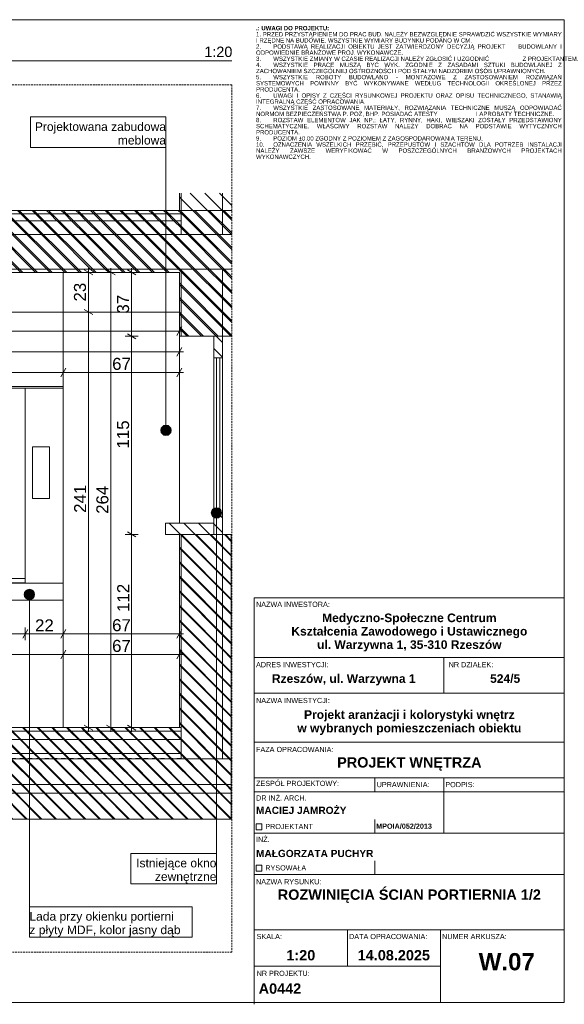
# Model space of a CAD drawing. Extents: x 180 to 5640, y 54 to 2910.
# Tile 4 of 4: x 4059 to 5640, y 54 to 2910. Entities that reach past the tile are written whole.
import ezdxf
from ezdxf.xclip import XClip

# ---------------------------------------------------------------- set-up
doc = ezdxf.new("R2010")
doc.units = 0
doc.header["$MEASUREMENT"] = 0
doc.header["$XCLIPFRAME"] = 0
doc.linetypes.add('Przerywana', pattern=[48, 24, -24])
doc.linetypes.add('Przerywana długa', pattern=[78, 50, -28])
for name, color, linetype in [('220-A Ściany', 7, 'Continuous'), ('320-W Umeblowanie', 7, 'Continuous'), ('380-W Istniejące elementy_ rury_ skrzynki', 7, 'Continuous'), ('399-W Wymiary i opisy', 7, 'Continuous'), ('420-K Ściany', 7, 'Continuous'), ('460-K Stropy', 7, 'Continuous'), ('810-G Ogólne', 7, 'Continuous'), ('820-G Rysunki Obrazki', 7, 'Continuous'), ('824-G Wypełnienia RŚ', 7, 'Continuous'), ('840-G Znaczniki ogólne', 7, 'Continuous')]:
    doc.layers.add(name, color=color, linetype=linetype)
doc.styles.add('STYL_AUTOMATYCZNY_1', font='arial.ttf')
doc.styles.add('STYL_AUTOMATYCZNY_2', font='arial.ttf')
doc.styles.add('STYL_AUTOMATYCZNY_3', font='arial.ttf')
doc.styles.add('STYL_AUTOMATYCZNY_4', font='arial.ttf')
pattern_1 = [(135, (2540.43, 856.943), (21.2132, 21.2132), [])]

# ---------------------------------------------------------------- blocks, each defined once
blk = doc.blocks.new('Rysunek_2_2', base_point=(2540.4, 856.9))
at = {"layer": '420-K Ściany', "linetype": 'Continuous', "lineweight": 13}
h = blk.add_hatch(dxfattribs=at)
h.set_pattern_fill('Ściany_istniejące_0002', color=8, style=0, pattern_type=2)
h.set_pattern_definition(pattern_1)
h.paths.add_polyline_path([(4522.9, 2406.9), (4522.9, 2356.9), (4527.9, 2356.9), (4527.9, 2406.9)])
h = blk.add_hatch(dxfattribs=at)
h.set_pattern_fill('Ściany_istniejące_0002', color=8, style=0, pattern_type=2)
h.set_pattern_definition(pattern_1)
h.paths.add_polyline_path([(4527.9, 2286.8), (4647.9, 2286.8), (4647.9, 2406.9), (4527.9, 2406.9), (4527.9, 2356.9)])
h = blk.add_hatch(dxfattribs=at)
h.set_pattern_fill('Ściany_istniejące_0002', color=8, style=0, pattern_type=2)
h.set_pattern_definition(pattern_1)
h.paths.add_polyline_path([(4675.2, 2406.9), (4647.9, 2406.9), (4647.9, 2286.8), (4675.2, 2286.8)])
h = blk.add_hatch(dxfattribs=at)
h.set_pattern_fill('Ściany_istniejące_0002', color=8, style=0, pattern_type=2)
h.set_pattern_definition(pattern_1)
h.paths.add_polyline_path([(4527.9, 2176.8), (4522.9, 2176.8), (4522.9, 1991.9), (4527.9, 1991.9)])
h = blk.add_hatch(dxfattribs=at)
h.set_pattern_fill('Ściany_istniejące_0002', color=8, style=0, pattern_type=2)
h.set_pattern_definition(pattern_1)
h.paths.add_polyline_path([(4527.9, 2186.8), (4527.9, 2176.8), (4527.9, 1991.9), (4647.9, 1991.9), (4647.9, 2186.8)])
h = blk.add_hatch(dxfattribs=at)
h.set_pattern_fill('Ściany_istniejące_0002', color=8, style=0, pattern_type=2)
h.set_pattern_definition(pattern_1)
h.paths.add_polyline_path([(4647.9, 1991.9), (4675.2, 1991.9), (4675.2, 2186.8), (4647.9, 2186.8)])
h = blk.add_hatch(dxfattribs=at)
h.set_pattern_fill('Ściany_istniejące_0002', color=8, style=0, pattern_type=2)
h.set_pattern_definition(pattern_1)
h.paths.add_polyline_path([(4647.9, 1991.9), (4622.9, 1991.9), (4622.9, 1929.4), (4647.9, 1929.4)])
h = blk.add_hatch(dxfattribs=at)
h.set_pattern_fill('Ściany_istniejące_0002', color=8, style=0, pattern_type=2)
h.set_pattern_definition(pattern_1)
h.paths.add_polyline_path([(4647.9, 1416.9), (4647.9, 1479.4), (4622.9, 1479.4), (4622.9, 1416.9)])
h = blk.add_hatch(dxfattribs=at)
h.set_pattern_fill('Ściany_istniejące_0002', color=8, style=0, pattern_type=2)
h.set_pattern_definition(pattern_1)
h.paths.add_polyline_path([(4482.9, 1416.9), (4622.9, 1416.9), (4622.9, 1449.4), (4482.9, 1449.4)])
h = blk.add_hatch(dxfattribs=at)
h.set_pattern_fill('Ściany_istniejące_0002', color=8, style=0, pattern_type=2)
h.set_pattern_definition(pattern_1)
h.paths.add_polyline_path([(4522.9, 1416.9), (4522.9, 856.9), (4527.9, 856.9), (4527.9, 1416.9)])
h = blk.add_hatch(dxfattribs=at)
h.set_pattern_fill('Ściany_istniejące_0002', color=8, style=0, pattern_type=2)
h.set_pattern_definition(pattern_1)
h.paths.add_polyline_path([(4527.9, 856.9), (4527.9, 766.7), (4647.9, 766.7), (4647.9, 1416.9), (4527.9, 1416.9)])
h = blk.add_hatch(dxfattribs=at)
h.set_pattern_fill('Ściany_istniejące_0002', color=8, style=0, pattern_type=2)
h.set_pattern_definition(pattern_1)
h.paths.add_polyline_path([(4647.9, 1416.9), (4647.9, 766.7), (4675.2, 766.7), (4675.2, 1416.9)])
at = {"layer": '460-K Stropy', "linetype": 'Continuous', "lineweight": 13}
h = blk.add_hatch(dxfattribs=at)
h.set_pattern_fill('Ściany_istniejące_0002', color=8, style=0, pattern_type=2)
h.set_pattern_definition(pattern_1)
h.paths.add_polyline_path([(4527.9, 2356.9), (2288.8, 2356.9), (2288.8, 2346.9), (4527.9, 2346.9)])
h = blk.add_hatch(dxfattribs=at)
h.set_pattern_fill('Ściany_istniejące_0002', color=8, style=0, pattern_type=2)
h.set_pattern_definition(pattern_1)
h.paths.add_polyline_path([(4527.9, 2346.9), (2288.8, 2346.9), (2288.8, 2326.9), (4527.9, 2326.9)])
h = blk.add_hatch(dxfattribs=at)
h.set_pattern_fill('Ściany_istniejące_0002', color=8, style=0, pattern_type=2)
h.set_pattern_definition(pattern_1)
h.paths.add_polyline_path([(4527.9, 2326.9), (2288.8, 2326.9), (4527.9, 2326.8)])
h = blk.add_hatch(dxfattribs=at)
h.set_pattern_fill('Ściany_istniejące_0002', color=8, style=0, pattern_type=2)
h.set_pattern_definition(pattern_1)
h.paths.add_polyline_path([(2288.8, 2286.8), (4527.9, 2286.8), (4527.9, 2326.8), (2288.8, 2326.8)])
h = blk.add_hatch(dxfattribs=at)
h.set_pattern_fill('Ściany_istniejące_0002', color=8, style=0, pattern_type=2)
h.set_pattern_definition(pattern_1)
h.paths.add_polyline_path([(2288.8, 2286.8), (2288.8, 2186.8), (4527.9, 2186.8), (4675.2, 2186.8), (4675.2, 2286.8), (4527.9, 2286.8)])
h = blk.add_hatch(dxfattribs=at)
h.set_pattern_fill('Ściany_istniejące_0002', color=8, style=0, pattern_type=2)
h.set_pattern_definition(pattern_1)
h.paths.add_polyline_path([(2288.8, 2176.8), (4527.9, 2176.8), (4527.9, 2186.8), (2288.8, 2186.8)])
h = blk.add_hatch(dxfattribs=at)
h.set_pattern_fill('Ściany_istniejące_0002', color=8, style=0, pattern_type=2)
h.set_pattern_definition(pattern_1)
h.paths.add_polyline_path([(2288.8, 846.9), (4527.9, 846.9), (4527.9, 856.9), (2288.8, 856.9)])
h = blk.add_hatch(dxfattribs=at)
h.set_pattern_fill('Ściany_istniejące_0002', color=8, style=0, pattern_type=2)
h.set_pattern_definition(pattern_1)
h.paths.add_polyline_path([(2288.8, 821.9), (4527.9, 821.9), (4527.9, 846.9), (2288.8, 846.9)])
h = blk.add_hatch(dxfattribs=at)
h.set_pattern_fill('Ściany_istniejące_0002', color=8, style=0, pattern_type=2)
h.set_pattern_definition(pattern_1)
h.paths.add_polyline_path([(2288.8, 781.9), (4527.9, 781.9), (4527.9, 821.9), (2288.8, 821.9)])
h = blk.add_hatch(dxfattribs=at)
h.set_pattern_fill('Ściany_istniejące_0002', color=8, style=0, pattern_type=2)
h.set_pattern_definition(pattern_1)
h.paths.add_polyline_path([(2288.8, 766.9), (4527.9, 766.9), (4527.9, 781.9), (2288.8, 781.9)])
h = blk.add_hatch(dxfattribs=at)
h.set_pattern_fill('Ściany_istniejące_0002', color=8, style=0, pattern_type=2)
h.set_pattern_definition(pattern_1)
h.paths.add_polyline_path([(4527.9, 766.9), (2288.8, 766.9), (2288.8, 766.7), (4527.9, 766.7)])
h = blk.add_hatch(dxfattribs=at)
h.set_pattern_fill('Ściany_istniejące_0002', color=8, style=0, pattern_type=2)
h.set_pattern_definition(pattern_1)
h.paths.add_polyline_path([(4527.9, 766.7), (2288.8, 766.7), (2288.8, 691.7), (4675.2, 691.7), (4675.2, 766.7)])
h = blk.add_hatch(dxfattribs=at)
h.set_pattern_fill('Ściany_istniejące_0002', color=8, style=0, pattern_type=2)
h.set_pattern_definition(pattern_1)
h.paths.add_polyline_path([(2288.8, 691.7), (2288.8, 666.7), (4675.2, 666.7), (4675.2, 691.7)])
h = blk.add_hatch(dxfattribs=at)
h.set_pattern_fill('Ściany_istniejące_0002', color=8, style=0, pattern_type=2)
h.set_pattern_definition(pattern_1)
h.paths.add_polyline_path([(2288.8, 666.7), (2288.8, 591.7), (4675.2, 591.7), (4675.2, 666.7)])
at = {"layer": '820-G Rysunki Obrazki', "linetype": 'Continuous', "lineweight": 13}
for points in [[(4469, 1719), (4470.1, 1713.2), (4473.4, 1708.3), (4478.3, 1705.1), (4484, 1704), (4489.7, 1705.1), (4494.6, 1708.3), (4497.9, 1713.2), (4499, 1719), (4497.9, 1724.7), (4494.6, 1729.6), (4489.7, 1732.8), (4484, 1734), (4478.3, 1732.8), (4473.4, 1729.6), (4470.1, 1724.7)], [(4615.4, 1479.4), (4616.6, 1473.7), (4619.8, 1468.8), (4624.7, 1465.6), (4630.4, 1464.4), (4636.2, 1465.6), (4641, 1468.8), (4644.3, 1473.7), (4645.4, 1479.4), (4644.3, 1485.2), (4641, 1490), (4636.2, 1493.3), (4630.4, 1494.4), (4624.7, 1493.3), (4619.8, 1490), (4616.6, 1485.2)], [(4072.6, 1243), (4073.8, 1237.2), (4077, 1232.4), (4081.9, 1229.1), (4087.6, 1228), (4093.4, 1229.1), (4098.3, 1232.4), (4101.5, 1237.2), (4102.6, 1243), (4101.5, 1248.7), (4098.3, 1253.6), (4093.4, 1256.8), (4087.6, 1258), (4081.9, 1256.8), (4077, 1253.6), (4073.8, 1248.7)]]:
    blk.add_hatch(color=154, dxfattribs=at).paths.add_polyline_path(points)
at = {"layer": '824-G Wypełnienia RŚ', "linetype": 'Continuous', "lineweight": 13}
h = blk.add_hatch(dxfattribs=at)
h.set_pattern_fill('_Poza_zakresem_opracowan_3D', color=8, style=0, pattern_type=2)
h.set_pattern_definition([(135, (4189.696, 2310.11), (21.2132, 21.2132), [])])
h.paths.add_polyline_path([(4675.2, 2356.9), (2288.8, 2356.9), (2288.8, 2176.8), (4522.9, 2177.6), (4523, 1991.9), (4675.2, 1992)])
h = blk.add_hatch(dxfattribs=at)
h.set_pattern_fill('_Poza_zakresem_opracowan_3D', color=8, style=0, pattern_type=2)
h.set_pattern_definition([(135, (2676.53, 723.674), (21.2132, 21.2132), [])])
h.paths.add_polyline_path([(2286.6, 590.9), (4673.6, 591.7), (4673.6, 1416.9), (4522.9, 1416.9), (4522.9, 856.9), (2286.5, 856.9)])
at = {"layer": '220-A Ściany', "color": 7, "linetype": 'Continuous', "lineweight": 13, "ltscale": 0.5}
for p, q in [((4075.5, 1841.4), (4075.5, 1289.4)), ((4075.5, 1289.4), (3475.5, 1289.4)), ((4075.5, 1276.9), (4075.5, 1289.4)), ((4075.5, 1276.9), (3475.5, 1276.9))]:
    blk.add_line(p, q, dxfattribs=at)
at = {"layer": '320-W Umeblowanie', "color": 94, "linetype": 'Continuous', "lineweight": 0, "ltscale": 0.5}
for p, q in [((4186, 2061.8), (4186, 2176.8)), ((4185.7, 2061.8), (3365.7, 2061.8)), ((4522.9, 2061.8), (4185.7, 2061.8)), ((4185.7, 856.9), (4185.7, 2061.8)), ((4185.7, 1846.4), (3365.7, 1846.4)), ((3365.7, 1841.4), (4185.7, 1841.4)), ((3365.9, 1276.1), (4185.7, 1276.1)), ((3365.9, 1226.1), (4185.7, 1226.1))]:
    blk.add_line(p, q, dxfattribs=at)
at = {"layer": '380-W Istniejące elementy_ rury_ skrzynki', "color": 94, "linetype": 'Continuous', "lineweight": 0, "ltscale": 0.5}
for p, q in [((4096.3, 1671.5), (4146.3, 1671.5)), ((4096.3, 1671.5), (4096.3, 1521.5)), ((4146.3, 1671.5), (4146.3, 1521.5)), ((4096.3, 1521.5), (4146.3, 1521.5))]:
    blk.add_line(p, q, dxfattribs=at)
at = {"layer": '399-W Wymiary i opisy', "color": 154, "linetype": 'Continuous', "lineweight": 13, "ltscale": 0.5}
for p, q in [((4278.1, 2176.8), (4240.6, 2176.8)), ((4271.8, 2169.6), (4246.8, 2184.1)), ((4259.3, 2176.8), (4259.3, 2189.1)), ((4259.3, 2061.8), (4259.3, 2176.8)), ((4343.1, 2176.8), (4305.6, 2176.8)), ((4336.8, 2169.6), (4311.8, 2184.1)), ((4324.3, 2176.8), (4324.3, 2189.1)), ((4324.3, 856.9), (4324.3, 2176.8)), ((4403.1, 2176.8), (4365.6, 2176.8)), ((4396.8, 2169.6), (4371.8, 2184.1)), ((4384.3, 2176.8), (4384.3, 2189.1)), ((4384.3, 1991.9), (4384.3, 2176.8)), ((4278.1, 2061.8), (4240.6, 2061.8)), ((4246.8, 2069.1), (4271.8, 2054.6)), ((4259.3, 856.9), (4259.3, 2061.8)), ((2717.9, 2006.8), (4522.9, 2006.8)), ((4371.8, 1999.2), (4396.8, 1984.7)), ((4515.7, 1994.3), (4530.1, 2019.3)), ((4522.9, 1988.1), (4522.9, 2025.6)), ((4522.9, 2006.8), (4535.2, 2006.8)), ((4403.1, 1991.9), (4365.6, 1991.9)), ((4384.3, 1416.9), (4384.3, 1991.9)), ((2599.4, 1946.8), (4522.9, 1946.8)), ((4515.7, 1934.3), (4530.1, 1959.3)), ((4522.9, 1928.1), (4522.9, 1965.6)), ((4522.9, 1946.8), (4535.2, 1946.8)), ((3365.7, 1886.8), (4186, 1886.8)), ((4193.2, 1899.3), (4178.8, 1874.3)), ((4186, 1868.1), (4186, 1905.6)), ((4186, 1886.8), (4522.9, 1886.8)), ((4515.7, 1874.3), (4530.1, 1899.3)), ((4522.9, 1868.1), (4522.9, 1905.6)), ((4522.9, 1886.8), (4535.2, 1886.8)), ((4403.1, 1416.9), (4365.6, 1416.9)), ((4371.8, 1424.2), (4396.8, 1409.7)), ((4384.3, 856.9), (4384.3, 1416.9)), ((4075.5, 1110), (4075.5, 1147.5)), ((4185.7, 1110), (4185.7, 1147.5)), ((4522.9, 1110), (4522.9, 1147.5)), ((3475.5, 1128.8), (4075.5, 1128.8)), ((4082.7, 1141.3), (4068.3, 1116.3)), ((4075.5, 1128.8), (4185.7, 1128.8)), ((4192.9, 1141.3), (4178.5, 1116.3)), ((4185.7, 1128.8), (4522.9, 1128.8)), ((4515.7, 1116.3), (4530.1, 1141.3)), ((4522.9, 1128.8), (4535.2, 1128.8)), ((4185.7, 1050), (4185.7, 1087.5)), ((4522.9, 1050), (4522.9, 1087.5)), ((3365.7, 1068.8), (4185.7, 1068.8)), ((4192.9, 1081.3), (4178.5, 1056.3)), ((4185.7, 1068.8), (4522.9, 1068.8)), ((4515.7, 1056.3), (4530.1, 1081.3)), ((4522.9, 1068.8), (4535.2, 1068.8)), ((4278.1, 856.9), (4240.6, 856.9)), ((4246.8, 864.2), (4271.8, 849.7)), ((4259.3, 844.7), (4259.3, 856.9)), ((4343.1, 856.9), (4305.6, 856.9)), ((4311.8, 864.2), (4336.8, 849.7)), ((4324.3, 844.7), (4324.3, 856.9)), ((4403.1, 856.9), (4365.6, 856.9)), ((4371.8, 864.2), (4396.8, 849.7)), ((4384.3, 844.7), (4384.3, 856.9))]:
    blk.add_line(p, q, dxfattribs=at)
at = {"layer": '420-K Ściany', "color": 7, "linetype": 'Continuous', "lineweight": 13, "ltscale": 0.5}
for p, q in [((4522.9, 2406.9), (4522.9, 2356.9)), ((4647.9, 2406.9), (4647.9, 2286.8)), ((4522.9, 2176.8), (4522.9, 1991.9)), ((4647.9, 2186.8), (4647.9, 1991.9)), ((4527.9, 1991.9), (4522.9, 1991.9)), ((4522.9, 1449.4), (4522.9, 1991.9)), ((4622.9, 1991.9), (4622.9, 1929.4)), ((4675.2, 1991.9), (4647.9, 1991.9)), ((4647.9, 1991.9), (4647.9, 1929.4)), ((4622.9, 1479.4), (4622.9, 1929.4)), ((4647.9, 1929.4), (4622.9, 1929.4)), ((4630.4, 1929.4), (4630.4, 1479.4)), ((4640.4, 1479.4), (4640.4, 1929.4)), ((4647.9, 1479.4), (4647.9, 1929.4)), ((4630.4, 1772.4), (4630.4, 1756.8)), ((4640.4, 1772.4), (4640.4, 1704.4)), ((4640.4, 1636.5), (4640.4, 1704.4)), ((4630.4, 1636.5), (4630.4, 1652.1)), ((4647.9, 1479.4), (4622.9, 1479.4)), ((4647.9, 1479.4), (4647.9, 1416.9)), ((4482.9, 1449.4), (4482.9, 1416.9)), ((4622.9, 1449.4), (4482.9, 1449.4)), ((4522.9, 1416.9), (4482.9, 1416.9)), ((4522.9, 1416.9), (4522.9, 856.9)), ((4527.9, 1416.9), (4522.9, 1416.9)), ((4647.9, 1416.9), (4647.9, 766.7)), ((4675.2, 1416.9), (4647.9, 1416.9)), ((4647.9, 766.7), (4527.9, 766.7)), ((4675.2, 766.7), (4647.9, 766.7))]:
    blk.add_line(p, q, dxfattribs=at)
at = {"layer": '420-K Ściany', "color": 7, "linetype": 'Continuous', "lineweight": 13, "ltscale": 0.5, "flags": 128}
for points in [[(4527.9, 2406.9), (4527.9, 2356.9), (4527.9, 2346.9), (4527.9, 2326.9), (4527.9, 2326.8), (4527.9, 2286.8)], [(4527.9, 2186.8), (4527.9, 2176.8), (4527.9, 1991.9)], [(4647.9, 1991.9), (4622.9, 1991.9), (4527.9, 1991.9)], [(4622.9, 1479.4), (4622.9, 1449.4), (4622.9, 1416.9)], [(4527.9, 1416.9), (4527.9, 856.9), (4527.9, 846.9), (4527.9, 821.9), (4527.9, 781.9), (4527.9, 766.9), (4527.9, 766.7)], [(4647.9, 1416.9), (4622.9, 1416.9), (4527.9, 1416.9)]]:
    blk.add_lwpolyline(points, dxfattribs=at)
at = {"layer": '460-K Stropy', "color": 7, "linetype": 'Continuous', "lineweight": 13, "ltscale": 0.5}
for p, q in [((4522.9, 2356.9), (2288.8, 2356.9)), ((4527.9, 2346.9), (2288.8, 2346.9)), ((4527.9, 2356.9), (4522.9, 2356.9)), ((4527.9, 2326.8), (2288.8, 2326.8)), ((4522.9, 2176.8), (2717.9, 2176.8)), ((4522.9, 856.9), (2640.7, 856.9)), ((4527.9, 856.9), (4522.9, 856.9)), ((4527.9, 846.9), (2288.8, 846.9)), ((4527.9, 821.9), (2288.8, 821.9)), ((4527.9, 781.9), (2288.8, 781.9)), ((4527.9, 766.7), (2288.8, 766.7)), ((4675.2, 691.7), (2288.8, 691.7)), ((4675.2, 666.7), (2288.8, 666.7)), ((4675.2, 591.7), (2288.8, 591.7))]:
    blk.add_line(p, q, dxfattribs=at)
at = {"layer": '460-K Stropy', "color": 7, "linetype": 'Przerywana', "lineweight": 13, "ltscale": 0.5}
for p, q in [((4527.9, 2326.9), (2288.8, 2326.9)), ((4527.9, 766.9), (2288.8, 766.9))]:
    blk.add_line(p, q, dxfattribs=at)
at = {"layer": '460-K Stropy', "color": 7, "linetype": 'Continuous', "lineweight": 13, "ltscale": 0.5, "flags": 128}
for points in [[(4675.2, 2286.8), (4647.9, 2286.8), (4527.9, 2286.8), (2288.8, 2286.8)], [(4675.2, 2186.8), (4647.9, 2186.8), (4527.9, 2186.8), (2288.8, 2186.8)]]:
    blk.add_lwpolyline(points, dxfattribs=at)
at = {"layer": '820-G Rysunki Obrazki', "color": 154, "linetype": 'Continuous', "lineweight": 13, "ltscale": 0.5}
for p, q in [((4484, 2628), (4090.9, 2628)), ((4090.9, 2628), (4090.9, 2539.4)), ((4484, 2539.4), (4484, 2628)), ((4090.9, 2539.4), (4484, 2539.4)), ((4484, 2539.4), (4090.9, 2539.4)), ((4484, 1734), (4484, 2539.4)), ((4630.4, 1464.4), (4630.4, 403.3)), ((4087.6, 1228), (4087.6, 248.8)), ((4630.4, 491.9), (4382.2, 491.9)), ((4382.2, 491.9), (4382.2, 403.3)), ((4630.4, 403.3), (4630.4, 491.9)), ((4382.2, 403.3), (4630.4, 403.3)), ((4630.4, 403.3), (4382.2, 403.3)), ((4560.3, 337.4), (4087.6, 337.4)), ((4087.6, 337.4), (4087.6, 248.8)), ((4560.3, 248.8), (4560.3, 337.4)), ((4087.6, 248.8), (4560.3, 248.8)), ((4087.6, 248.8), (4560.3, 248.8))]:
    blk.add_line(p, q, dxfattribs=at)
for centre in [(4484, 1719), (4630.4, 1479.4), (4087.6, 1243)]:
    blk.add_circle(centre, 15, dxfattribs=at)
at = {"layer": '824-G Wypełnienia RŚ', "color": 7, "linetype": 'Continuous', "lineweight": 13, "ltscale": 0.5, "flags": 128}
for points in [[(4675.2, 2356.9), (2288.8, 2356.9), (2288.8, 2176.8), (4522.9, 2177.6), (4523, 1991.9), (4675.2, 1992)], [(4675.2, 1992), (4675.2, 2356.9)]]:
    blk.add_lwpolyline(points, dxfattribs=at)
blk.add_lwpolyline([(2286.6, 590.9), (4673.6, 591.7), (4673.6, 1416.9), (4522.9, 1416.9), (4522.9, 856.9), (2286.5, 856.9)], close=True, dxfattribs=at)
at = {"layer": '399-W Wymiary i opisy', "color": 154, "linetype": 'Continuous', "lineweight": 13, "char_height": 35, "attachment_point": 7, "rotation": 90, "style": 'STYL_AUTOMATYCZNY_2'}
for s, insert, width in [('\\A1;{\\pql;\\fArial|b0|i0|c238|p0;\\W1.000000;23}', (4252.3, 2092.6), 53.391), ('\\A1;{\\pql;\\fArial|b0|i0|c238|p0;\\W1.000000;37}', (4377.3, 2057.7), 53.391), ('\\A1;{\\pql;\\fArial|b0|i0|c238|p0;\\W1.000000;115}', (4377.3, 1666.2), 76.524), ('\\A1;{\\pql;\\fArial|b0|i0|c238|p0;\\W1.000000;241}', (4252.3, 1479.7), 80.086), ('\\A1;{\\pql;\\fArial|b0|i0|c238|p0;\\W1.000000;264}', (4317.3, 1476.8), 80.086), ('\\A1;{\\pql;\\fArial|b0|i0|c238|p0;\\W1.000000;112}', (4377.3, 1192.3), 76.524)]:
    blk.add_mtext(s, dxfattribs=dict(at, insert=insert, width=width))
at = {"layer": '399-W Wymiary i opisy', "color": 154, "linetype": 'Continuous', "lineweight": 13, "char_height": 35, "width": 53.391, "attachment_point": 7, "style": 'STYL_AUTOMATYCZNY_2'}
for s, insert in [('\\A1;{\\pql;\\fArial|b0|i0|c238|p0;\\W1.000000;67}', (4327.8, 1893.8)), ('\\A1;{\\pql;\\fArial|b0|i0|c238|p0;\\W1.000000;22}', (4103.9, 1135.8)), ('\\A1;{\\pql;\\fArial|b0|i0|c238|p0;\\W1.000000;67}', (4327.6, 1135.8)), ('\\A1;{\\pql;\\fArial|b0|i0|c238|p0;\\W1.000000;67}', (4327.6, 1075.8))]:
    blk.add_mtext(s, dxfattribs=dict(at, insert=insert))
at = {"layer": '820-G Rysunki Obrazki', "color": 154, "linetype": 'Continuous', "lineweight": 13, "char_height": 25, "style": 'STYL_AUTOMATYCZNY_3'}
for s, insert, attachment_point, line_spacing_factor in [('\\A1;{\\pqr;\\fArial|b0|i0|c238|p0;\\W1.000000;Projektowana zabudowa \\P\\pqr;\\fArial|b0|i0|c238|p0;\\W1.000000;meblowa}', (4484, 2547.6), 9, 0.942898), ('\\A1;{\\pqr;\\fArial|b0|i0|c238|p0;\\W1.000000;Istniejące okno \\P\\pqr;\\fArial|b0|i0|c238|p0;\\W1.000000;zewnętrzne}', (4630.4, 404.7), 9, 0.940007), ('\\A1;{\\pql;\\fArial|b0|i0|c238|p0;\\W1.000000;Lada przy okienku portierni \\P\\pql;\\fArial|b0|i0|c238|p0;\\W1.000000;z płyty MDF, kolor jasny dąb}', (4087.6, 250.2), 7, 0.940384)]:
    blk.add_mtext(s, dxfattribs=dict(at, insert=insert, attachment_point=attachment_point, line_spacing_factor=line_spacing_factor))

msp = doc.modelspace()

# ---------------------------------------------------------------- linework, layer by layer
at = {"layer": '810-G Ogólne', "color": 7, "linetype": 'Continuous', "lineweight": 13, "ltscale": 0.1}
for p, q in [((4890, 2910), (180, 2910)), ((4890, 2910), (5640, 2910)), ((5640, 60), (5640, 2910)), ((4740.3, 1233.4), (4740.3, 270)), ((4740.3, 1233.4), (5640, 1233.4)), ((4740.3, 1060.3), (5640, 1060.3)), ((5290.3, 956.4), (5290.3, 1060.3)), ((4740.3, 956.4), (5640, 956.4)), ((4740.3, 814.3), (5640, 814.3)), ((4740.3, 710.7), (5640, 710.7)), ((5090.3, 670.7), (5090.3, 710.7)), ((5290.3, 670.7), (5290.3, 710.7)), ((4740.3, 670.7), (5640, 670.7)), ((5290.3, 550.7), (5290.3, 670.7)), ((5090.3, 550.7), (5090.3, 590.7)), ((4740.3, 550.7), (5640, 550.7)), ((5090.3, 430.7), (5090.3, 470.7)), ((4740.3, 430.7), (5640, 430.7)), ((4740.3, 270), (5640, 270)), ((4740.3, 270), (4740.3, 60)), ((5010.3, 270), (5010.3, 165)), ((5280.3, 270), (5280.3, 60)), ((4740.3, 165), (5280.3, 165)), ((4640, 60), (180, 60)), ((4890, 60), (4640, 60)), ((4740.3, 60), (4740.3, 54.3)), ((4890, 60), (5640, 60))]:
    msp.add_line(p, q, dxfattribs=at)
at = {"layer": '810-G Ogólne', "color": 7, "linetype": 'Continuous', "lineweight": 13, "ltscale": 0.1, "flags": 128}
for points in [[(4745.3, 577.7), (4762.2, 577.7), (4762.2, 560.7), (4745.3, 560.7)], [(4745.3, 457.7), (4762.2, 457.7), (4762.2, 440.7), (4745.3, 440.7)]]:
    msp.add_lwpolyline(points, close=True, dxfattribs=at)
at = {"layer": '820-G Rysunki Obrazki', "color": 7, "linetype": 'Continuous', "lineweight": 13, "ltscale": 0.1}
msp.add_line((2283, 2790.8), (4675.2, 2790.8), dxfattribs=at)
at = {"layer": '840-G Znaczniki ogólne', "color": 8, "linetype": 'Przerywana długa', "lineweight": 13, "ltscale": 0.1}
msp.add_lwpolyline([(2283, 2720.8), (4675.2, 2720.8), (4675.2, 206), (2283, 206)], close=True, dxfattribs=at)

# ---------------------------------------------------------------- block references
at = {"layer": '820-G Rysunki Obrazki', "color": 7, "linetype": 'Continuous', "lineweight": 13, "ltscale": 0.1}
ref = msp.add_blockref('Rysunek_2_2', (2540.4, 856.9), dxfattribs=at)
XClip(ref).set_block_clipping_path([(2282.9966476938, 205.9574740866), (4675.1696846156, 2720.7959230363)])

# ---------------------------------------------------------------- texts
at = {"layer": '810-G Ogólne', "color": 7, "linetype": 'Continuous', "lineweight": 13, "insert": (4745.3, 2891.8), "char_height": 12.5, "width": 884.674, "attachment_point": 1, "line_spacing_factor": 0.852691, "style": 'STYL_AUTOMATYCZNY_1'}
msp.add_mtext('\\A1;{\\pqj;\\fArial|b1|i0|c238|p0;\\W1.000000;.: UWAGI DO PROJEKTU:\\P\\pqj;\\fArial|b0|i0|c238|p0;\\W1.000000;1. PRZED PRZYSTĄPIENIEM DO PRAC BUD. NALEŻY BEZWZGLĘDNIE SPRAWDZIĆ WSZYSTKIE WYMIARY I RZĘDNE NA BUDOWIE. WSZYSTKIE WYMIARY BUDYNKU PODANO W CM.\\P\\pqj;\\fArial|b0|i0|c238|p0;\\W1.000000;2. ^IPODSTAWĄ REALIZACJI OBIEKTU JEST ZATWIERDZONY DECYZJĄ PROJEKT    BUDOWLANY I ODPOWIEDNIE BRANŻOWE PROJ. WYKONAWCZE.\\P\\pqj;\\fArial|b0|i0|c238|p0;\\W1.000000;3.^IWSZYSTKIE ZMIANY W CZASIE REALIZACJI NALEŻY ZGŁOSIĆ I UZGODNIĆ                    Z PROJEKTANTEM.\\P\\pqj;\\fArial|b0|i0|c238|p0;\\W1.000000;4. ^IWSZYSTKIE PRACE MUSZĄ BYĆ WYK. ZGODNIE Z ZASADAMI SZTUKI BUDOWLANEJ Z ZACHOWANIEM SZCZEGÓLNEJ OSTROŻNOŚCI I POD STAŁYM NADZOREM OSÓB UPRAWNIONYCH.\\P\\pqj;\\fArial|b0|i0|c238|p0;\\W1.000000;5. ^IWSZYSTKIE ROBOTY BUDOWLANO - MONTAŻOWE Z ZASTOSOWANIEM ROZWIĄZAŃ SYSTEMOWYCH POWINNY BYĆ WYKONYWANE WEDŁUG TECHNOLOGII OKREŚLONEJ PRZEZ PRODUCENTA.\\P\\pqj;\\fArial|b0|i0|c238|p0;\\W1.000000;6. ^IUWAGI I OPISY Z CZĘŚCI RYSUNKOWEJ PROJEKTU ORAZ OPISU TECHNICZNEGO, STANAWIĄ INTEGRALNĄ CZĘŚĆ OPRACOWANIA.\\P\\pqj;\\fArial|b0|i0|c238|p0;\\W1.000000;7.^IWSZYSTKIE ZASTOSOWANE MATERIAŁY, ROZWIĄZANIA TECHNICZNE MUSZĄ ODPOWIADAĆ NORMOM BEZPIECZEŃSTWA P. POŻ, BHP. POSIADAĆ ATESTY                       I APROBATY TECHNICZNE.\\P\\pqj;\\fArial|b0|i0|c238|p0;\\W1.000000;8.^IROZSTAW ELEMENTÓW JAK NP.: ŁATY, RYNNY, HAKI, WIESZAKI ZOSTAŁY PRZEDSTAWIONY SCHEMATYCZNIE. WŁAŚCIWY ROZSTAW NALEŻY DOBRAĆ NA PODSTAWIE WYTYCZNYCH PRODUCENTA.\\P\\pqj;\\fArial|b0|i0|c238|p0;\\W1.000000;9. ^IPOZIOM ±0.00 ZGODNY Z POZIOMEM Z ZAGOSPODAROWANIA TERENU.\\P\\pqj;\\fArial|b0|i0|c238|p0;\\W1.000000;10.^IOZNACZENIA WSZELKICH PRZEBIĆ, PRZEPUSTÓW I SZACHTÓW DLA POTRZEB INSTALACJI NALEŻY ZAWSZE WERYFIKOWAĆ W POSZCZEGÓLNYCH BRANŻOWYCH PROJEKTACH WYKONAWCZYCH.}', dxfattribs=at)
at = {"layer": '810-G Ogólne', "color": 7, "linetype": 'Continuous', "lineweight": 13}
for s, insert, char_height, attachment_point, style in [('\\A1;{\\pql;\\fArial|b0|i0|c238|p0;\\W1.000000;NAZWA\\fArial|b0|i0|c238|p0;\\W1.000000; INWESTORA\\fArial|b0|i0|c238|p0;\\W1.000000;:}', (4745.3, 1221.8), 15, 1, 'STYL_AUTOMATYCZNY_3'), ('\\A1;{\\pql;\\fArial|b0|i0|c238|p0;\\W1.000000;ADRES INWESTYCJI:}', (4745.3, 1046.9), 15, 1, 'STYL_AUTOMATYCZNY_3'), ('\\A1;{\\pql;\\fArial|b0|i0|c238|p0;\\W1.000000;NR DZIAŁEK:}', (5304.4, 1046.9), 15, 1, 'STYL_AUTOMATYCZNY_3'), ('\\A1;{\\pqc;\\fArial|b1|i0|c238|p0;\\W1.000000;Rzeszów, ul. Warzywna 1}', (4999.9, 1011.6), 25, 2, 'STYL_AUTOMATYCZNY_4'), ('\\A1;{\\pqc;\\fArial|b1|i0|c238|p0;\\W1.000000;524/5}', (5468.3, 1011.6), 25, 2, 'STYL_AUTOMATYCZNY_4'), ('\\A1;{\\pql;\\fArial|b0|i0|c238|p0;\\W1.000000;NAZWA INWESTYCJI:}', (4745.3, 943), 15, 1, 'STYL_AUTOMATYCZNY_3'), ('\\A1;{\\pql;\\fArial|b0|i0|c238|p0;\\W1.000000;FAZA OPRACOWANIA\\fArial|b0|i0|c238|p0;\\W1.000000;:}', (4745.3, 800.9), 15, 1, 'STYL_AUTOMATYCZNY_3'), ('\\A1;{\\pqc;\\fArial|b1|i0|c238|p0;\\W1.000000;PROJEKT WNĘTRZ\\fArial|b1|i0|c238|p0;\\W1.000000;A}', (5190.2, 771), 30, 2, 'STYL_AUTOMATYCZNY_4'), ('\\A1;{\\pql;\\fArial|b0|i0|c238|p0;\\W1.000000;ZESPÓŁ PROJEKTOWY:}', (4745.3, 702.5), 15, 1, 'STYL_AUTOMATYCZNY_3'), ('\\A1;{\\pql;\\fArial|b0|i0|c238|p0;\\W1.000000;UPRAWNIENIA:}', (5095.3, 699.1), 15, 1, 'STYL_AUTOMATYCZNY_3'), ('\\A1;{\\pqc;\\fArial|b0|i0|c238|p0;\\W1.000000;PODPIS:}', (5337.1, 699.1), 15, 2, 'STYL_AUTOMATYCZNY_3'), ('\\A1;{\\pql;\\fArial|b0|i0|c238|p0;\\W1.000000;DR\\fArial|b0|i0|c238|p0;\\W1.000000; INŻ. ARCH.}', (4745.3, 660.2), 15, 1, 'STYL_AUTOMATYCZNY_3'), ('\\A1;{\\pql;\\fArial|b1|i0|c238|p0;\\W1.000000;MACIEJ JAMROŻY}', (4745.3, 627.4), 21, 1, 'STYL_AUTOMATYCZNY_4'), ('\\A1;{\\pql;\\fArial|b0|i0|c238|p0;\\W1.000000;PROJEKTANT}', (4772.1, 577.5), 15, 1, 'STYL_AUTOMATYCZNY_3'), ('\\A1;{\\pqc;\\fArial|b1|i0|c238|p0;\\W1.000000;MPOIA/052/2013}', (5174.8, 578.4), 15, 2, 'STYL_AUTOMATYCZNY_4'), ('\\A1;{\\pql;\\fArial|b0|i0|c238|p0;\\W1.000000;INŻ.}', (4745.3, 540.2), 15, 1, 'STYL_AUTOMATYCZNY_3'), ('\\A1;{\\pql;\\fArial|b1|i0|c238|p0;\\W1.000000;MAŁGORZATA PUCHYR}', (4745.3, 502.3), 21, 1, 'STYL_AUTOMATYCZNY_4'), ('\\A1;{\\pql;\\fArial|b0|i0|c238|p0;\\W1.000000;RYSOWAŁ\\fArial|b0|i0|c238|p0;\\W1.000000;A}', (4772.1, 457.5), 15, 1, 'STYL_AUTOMATYCZNY_3'), ('\\A1;{\\pql;\\fArial|b0|i0|c238|p0;\\W1.000000;NAZWA\\fArial|b0|i0|c238|p0;\\W1.000000; RYSUNKU:}', (4745.3, 417.3), 15, 1, 'STYL_AUTOMATYCZNY_3'), ('\\A1;{\\pqc;\\fArial|b1|i0|c238|p0;\\W1.000000;ROZWINIĘCIA ŚCIAN PORTIERNIA 1/2}', (5190.2, 387.4), 30, 2, 'STYL_AUTOMATYCZNY_4'), ('\\A1;{\\pql;\\fArial|b0|i0|c238|p0;\\W1.000000;SKALA:}', (4747.1, 258.4), 15, 1, 'STYL_AUTOMATYCZNY_3'), ('\\A1;{\\pql;\\fArial|b0|i0|c238|p0;\\W1.000000;DATA\\fArial|b0|i0|c238|p0;\\W1.000000; OPRACOWANIA\\fArial|b0|i0|c238|p0;\\W1.000000;:}', (5015.3, 258.4), 15, 1, 'STYL_AUTOMATYCZNY_3'), ('\\A1;{\\pql;\\fArial|b0|i0|c238|p0;\\W1.000000;NUMER ARKUSZA:}', (5285.3, 258.4), 15, 1, 'STYL_AUTOMATYCZNY_3'), ('\\A1;{\\pqc;\\fArial|b1|i0|c238|p0;\\W1.000000;1:20}', (4875.3, 211.7), 30, 2, 'STYL_AUTOMATYCZNY_4'), ('\\A1;{\\pqc;\\fArial|b1|i0|c238|p0;\\W1.000000;14.08.2025}', (5145.3, 211.7), 30, 2, 'STYL_AUTOMATYCZNY_4'), ('\\A1;{\\pqc;\\fArial|b1|i0|c238|p0;\\W1.000000;W.07}', (5473, 202.9), 50, 2, 'STYL_AUTOMATYCZNY_4'), ('\\A1;{\\pql;\\fArial|b0|i0|c238|p0;\\W1.000000;NR PROJEKTU\\fArial|b0|i0|c238|p0;\\W1.000000;:}', (4747.1, 151.6), 15, 1, 'STYL_AUTOMATYCZNY_3'), ('\\A1;{\\pqc;\\fArial|b1|i0|c238|p0;\\W1.000000;A0442}', (4814.7, 114.9), 30, 2, 'STYL_AUTOMATYCZNY_4')]:
    msp.add_mtext(s, dxfattribs=dict(at, insert=insert, char_height=char_height, attachment_point=attachment_point, style=style))
at = {"layer": '810-G Ogólne', "color": 7, "linetype": 'Continuous', "lineweight": 13, "char_height": 25, "attachment_point": 2, "style": 'STYL_AUTOMATYCZNY_4'}
for s, insert, line_spacing_factor in [('\\A1;{\\pqc;\\fArial|b1|i0|c238|p0;\\W1.000000;Medyczno-Sp\\fArial|b1|i0|c238|p0;\\W1.000000;o\\fArial|b1|i0|c238|p0;\\W1.000000;łeczne Centrum \\P\\pqc;\\fArial|b1|i0|c238|p0;\\W1.000000;Kształcenia Zawodowego i Ustawicznego\\P\\pqc;\\fArial|b1|i0|c238|p0;\\W1.000000;ul. Warzywna 1, 35-310 Rzeszów}', (5190.2, 1187.7), 0.930743), ('\\A1;{\\pqc;\\fArial|b1|i0|c238|p0;\\W1.000000;Projekt aranżacji i kolorystyki wnętrz\\P\\pqc;\\fArial|b1|i0|c238|p0;\\W1.000000;w wybranych pomieszczeniach obiektu}', (5190.2, 907.1), 0.939821)]:
    msp.add_mtext(s, dxfattribs=dict(at, insert=insert, line_spacing_factor=line_spacing_factor))
at = {"layer": '820-G Rysunki Obrazki', "color": 7, "lineweight": 13, "insert": (4595.1, 2831.9), "char_height": 30, "attachment_point": 1, "style": 'STYL_AUTOMATYCZNY_2'}
msp.add_mtext('\\A1;{\\pql;\\pt0;\\fArial|b0|i0|c238|p0;\\W1.000000;1:20}', dxfattribs=at)

doc.saveas('drawing.dxf')
